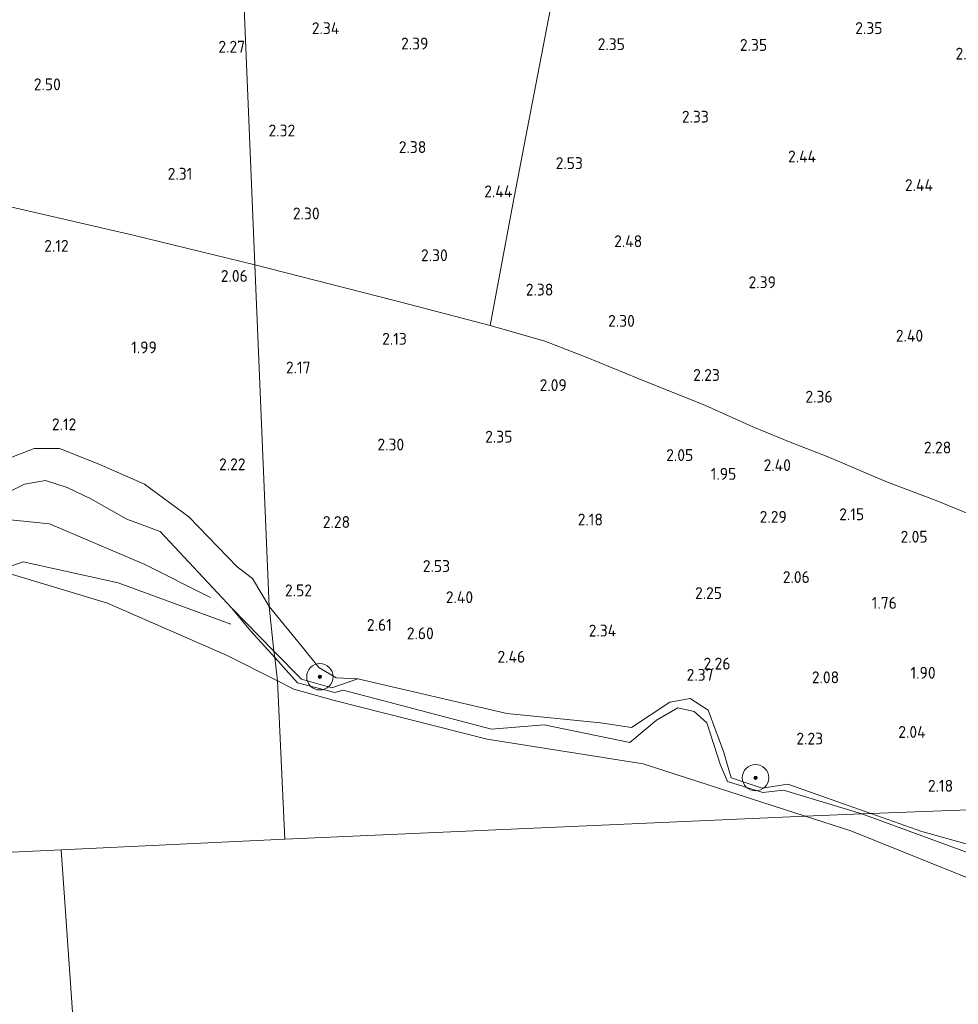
# Model space of a CAD drawing. Extents: x 141961 to 144947, y 416202 to 417778.
# Tile 90 of 122: x 143776 to 143918, y 417172 to 417321. Entities that reach past the tile are written whole.
import ezdxf
from ezdxf.enums import TextEntityAlignment as Align

# ---------------------------------------------------------------- set-up
doc = ezdxf.new("R2010")
doc.units = 0
for name, color, linetype, lineweight in [('B-ME-GR-BOOM-S', 90, 'Continuous', 25), ('B-ME-GR-BOUWLAND_AKKERBOUW-GV', 80, 'Continuous', 13), ('B-ME-GR-GRAS-GV', 60, 'Continuous', 13), ('B-ME-GW-GROND_ZAND-GV', 7, 'Continuous', 18), ('B-ME-GW-TALUD_KRUIN-G', 90, 'Continuous', 18), ('B-ME-GW-TALUD_TEEN-G', 90, 'Continuous', 18), ('B-ME-IE-TERREINAFSCHEIDING_KUNSTMATIG_HEKWERK-G', 20, 'IE-TERREINAFSCHEIDING-KUNSTMATIG', 18), ('B-ME-OB-OEVERVOORZIENING-G', 7, 'Continuous', 18), ('B-ME-OG-BREUKLIJN-G', 7, 'Continuous', 18), ('B-ME-OG-HOOGTELIJN-G', 7, 'Continuous', 18), ('B-ME-OG-HOOGTEPUNT-S', 7, 'Continuous', 25), ('B-ME-OG-WATER_RIVIER-GV', 130, 'Continuous', 18)]:
    doc.layers.add(name, color=color, linetype=linetype, lineweight=lineweight)
doc.styles.add('NLCS-ISO-ANNOTATIVE-T18', font='NLCS-ISO.ttf', dxfattribs={"height": 1.8})
doc.linetypes.add('IE-TERREINAFSCHEIDING-KUNSTMATIG', pattern='A,4,[82,NLCS.SHX,S=0.75,R=90,X=0,Y=0],4,-2', length=10)

# ---------------------------------------------------------------- blocks, each defined once
blk = doc.blocks.new('SAL-HOOGTELABEL-SO')
at = {"color": 0, "linetype": 'ByBlock', "lineweight": -2, "style": 'NLCS-ISO-ANNOTATIVE-T18'}
blk.add_attdef('HOOGTE', text='', height=1.8, dxfattribs=at).set_placement((2.79, 0), align=Align.RIGHT)
blk = doc.blocks.new('SGR-BOOM_01-SO')
at = {"linetype": 'ByBlock', "lineweight": 18}
h = blk.add_hatch(color=0, dxfattribs=at)
h.dxf.hatch_style = 1
edge = h.paths.add_edge_path()
edge.add_arc((0, 0), 0.25, 0, 360)
at = {"color": 0, "linetype": 'ByBlock', "lineweight": 18}
for radius in [2, 0.25]:
    blk.add_circle((0, 0), radius, dxfattribs=at)

msp = doc.modelspace()

# ---------------------------------------------------------------- linework, layer by layer
at = {"layer": 'B-ME-GR-BOUWLAND_AKKERBOUW-GV'}
msp.add_polyline3d([(143923.22, 417245.01, 2.13), (143914.94, 417248.37, 2.2), (143907.08, 417251.37, 2.39), (143898.17, 417255.14, 2.49), (143892.82, 417257.24, 2.58), (143886.88, 417259.65, 2.31), (143879.7, 417262.87, 2.24), (143869.5, 417266.97, 2.25), (143861.63, 417270.2, 2.25), (143855.36, 417272.63, 2.38), (143847.04, 417275.05, 2.46), (143850.47, 417293.43, 2.57), (143853.15, 417307.39, 2.58), (143856.2, 417323.14, 2.52), (143858.76, 417336.13, 2.44), (143861.37, 417350.02, 2.26), (143873.43, 417347.88, 2.26), (143883.1, 417347.13, 2.38), (143894.5, 417346.77, 2.55), (143903.58, 417347.16, 2.6), (143924.08, 417349.44, 2.98)], dxfattribs=at)
at = {"layer": 'B-ME-GR-GRAS-GV'}
for points in [[(143773.79, 417363.9, 2.92), (143775.81, 417363.64, 2.73), (143778.19, 417363.37, 2.17), (143799.45, 417360.94, 1.93), (143808.2, 417359.72, 1.92), (143808.71, 417347.69, 2.34), (143811.36, 417284.24, 2.3), (143792.72, 417288.77, 2.34), (143774.97, 417292.87, 2.33)], [(143774.97, 417292.87, 2.33), (143792.72, 417288.77, 2.34), (143811.36, 417284.24, 2.3), (143813.54, 417232.37, 2.42), (143810.98, 417236.65, 2.47), (143808.66, 417238.42, 2.43), (143801.33, 417246, 2.33), (143794.62, 417250.97, 2.15), (143787.59, 417254.06, 2.1), (143781.71, 417256.39, 2.13), (143777.87, 417256.36, 2.12), (143773.6, 417254.72, 2.25)], [(144018.04, 417205.23, 2.37), (143904.77, 417201.01, 2.15), (143892.2, 417205.46, 2.18), (143888.29, 417204.83, 1.84), (143883.6, 417206.38, 1.7), (143882.43, 417210.41, 1.99), (143880.14, 417216.66, 2.27), (143877.4, 417218.41, 2.29), (143874.31, 417217.9, 2.31), (143868.5, 417214.04, 2.1), (143863.79, 417214.73, 2.08), (143849.58, 417216.16, 2.49), (143827, 417221.41, 2.48), (143823.69, 417221.59, 2.4), (143821.07, 417223.15, 2.52), (143818.79, 417225.98, 2.56), (143813.54, 417232.37, 2.42), (143811.36, 417284.24, 2.3), (143832.52, 417278.82, 2.4), (143847.04, 417275.05, 2.46), (143855.36, 417272.63, 2.38), (143861.63, 417270.2, 2.25), (143869.5, 417266.97, 2.25), (143879.7, 417262.87, 2.24), (143886.88, 417259.65, 2.31), (143892.82, 417257.24, 2.58), (143898.17, 417255.14, 2.49), (143907.08, 417251.37, 2.39), (143914.94, 417248.37, 2.2), (143923.22, 417245.01, 2.13)], [(143773.6, 417254.72, 2.25), (143777.87, 417256.36, 2.12), (143781.71, 417256.39, 2.13), (143787.59, 417254.06, 2.1), (143794.62, 417250.97, 2.15), (143801.33, 417246, 2.33), (143808.66, 417238.42, 2.43), (143810.98, 417236.65, 2.47), (143813.54, 417232.37, 2.42), (143814.26, 417225.61, 1.9), (143807.86, 417232.15, 1.84), (143797, 417243.79, 1.72), (143791.93, 417245.62, 1.57), (143786.49, 417248.72, 1.77), (143782.87, 417250.47, 1.6), (143779.61, 417251.49, 1.67), (143776.44, 417250.94, 1.73), (143771.85, 417248.73, 1.79)], [(143926.46, 417194.36, 1.86), (143912.54, 417198.27, 2.13), (143904.77, 417201.01, 2.15), (144018.04, 417205.23, 2.37)]]:
    msp.add_polyline3d(points, dxfattribs=at)
for points in [[(143850.47, 417293.43, 2.57), (143847.04, 417275.05, 2.46), (143832.52, 417278.82, 2.4), (143811.36, 417284.24, 2.3), (143808.71, 417347.69, 2.34), (143808.2, 417359.72, 1.92), (143822.87, 417358.17, 2.08), (143836.01, 417355.97, 2.11), (143848.67, 417353.39, 2.15), (143861.37, 417350.02, 2.26), (143858.76, 417336.13, 2.44), (143856.2, 417323.14, 2.52), (143853.15, 417307.39, 2.58)], [(143827, 417221.41, 2.48), (143823.03, 417220.07, 1.93), (143818.41, 417221.36, 1.94), (143814.26, 417225.61, 1.9), (143813.54, 417232.37, 2.42), (143818.79, 417225.98, 2.56), (143821.07, 417223.15, 2.52), (143823.69, 417221.59, 2.4)]]:
    msp.add_polyline3d(points, close=True, dxfattribs=at)
at = {"layer": 'B-ME-GW-GROND_ZAND-GV'}
for points in [[(143771.85, 417248.73, 1.79), (143776.44, 417250.94, 1.73), (143779.61, 417251.49, 1.67), (143782.87, 417250.47, 1.6), (143786.49, 417248.72, 1.77), (143791.93, 417245.62, 1.57), (143797, 417243.79, 1.72), (143807.86, 417232.15, 1.84), (143810.75, 417228.63, 1.54), (143814.37, 417224.64, 1.25), (143814.78, 417221.11, 0.79), (143807.18, 417224.95, 0.78), (143788.99, 417232.91, 0.76), (143773.46, 417237.59, 0.82)], [(143921.24, 417190.54, 0.82), (143901.78, 417198.35, 0.84), (143894.84, 417200.59, 0.84), (143903.45, 417200.95, 1.26), (143921.78, 417194.21, 1.43)], [(143921.78, 417194.21, 1.43), (143903.45, 417200.95, 1.26), (143904.77, 417201.01, 2.15), (143912.54, 417198.27, 2.13), (143926.46, 417194.36, 1.86)]]:
    msp.add_polyline3d(points, dxfattribs=at)
for points in [[(143814.26, 417225.61, 1.9), (143814.37, 417224.64, 1.25), (143810.75, 417228.63, 1.54), (143807.86, 417232.15, 1.84)], [(143818.41, 417221.36, 1.94), (143823.03, 417220.07, 1.93), (143827, 417221.41, 2.48), (143849.58, 417216.16, 2.49), (143863.79, 417214.73, 2.08), (143868.5, 417214.04, 2.1), (143874.31, 417217.9, 2.31), (143877.4, 417218.41, 2.29), (143880.14, 417216.66, 2.27), (143882.43, 417210.41, 1.99), (143883.6, 417206.38, 1.7), (143888.29, 417204.83, 1.84), (143892.2, 417205.46, 2.18), (143904.77, 417201.01, 2.15), (143903.45, 417200.95, 1.26), (143891.56, 417204.51, 1.34), (143888.39, 417204.15, 1.17), (143883.07, 417205.84, 1.16), (143881.97, 417208.3, 1.34), (143879.91, 417214.75, 1.65), (143877.98, 417216.48, 1.73), (143875.51, 417217.01, 1.72), (143872.26, 417215.13, 1.58), (143868.23, 417211.75, 1.3), (143855.23, 417214.45, 1.49), (143847.24, 417213.77, 1.12), (143824.77, 417219.7, 1.13), (143823.47, 417219.35, 1.07), (143817.84, 417220.81, 0.96), (143814.37, 417224.64, 1.25), (143814.26, 417225.61, 1.9)], [(143817.84, 417220.81, 0.96), (143823.47, 417219.35, 1.07), (143824.77, 417219.7, 1.13), (143847.24, 417213.77, 1.12), (143855.23, 417214.45, 1.49), (143868.23, 417211.75, 1.3), (143872.26, 417215.13, 1.58), (143875.51, 417217.01, 1.72), (143877.98, 417216.48, 1.73), (143879.91, 417214.75, 1.65), (143881.97, 417208.3, 1.34), (143883.07, 417205.84, 1.16), (143888.39, 417204.15, 1.17), (143891.56, 417204.51, 1.34), (143903.45, 417200.95, 1.26), (143894.84, 417200.59, 0.84), (143870.27, 417208.54, 0.86), (143846.58, 417212.28, 0.82), (143823.23, 417218.16, 0.69), (143817.25, 417219.86, 0.79), (143814.78, 417221.11, 0.79), (143814.37, 417224.64, 1.25)]]:
    msp.add_polyline3d(points, close=True, dxfattribs=at)
at = {"layer": 'B-ME-GW-TALUD_KRUIN-G'}
for points in [[(143773.6, 417254.72, 2.25), (143777.87, 417256.36, 2.12), (143781.71, 417256.39, 2.13), (143787.59, 417254.06, 2.1), (143794.62, 417250.97, 2.15), (143801.33, 417246, 2.33), (143808.66, 417238.42, 2.43), (143810.98, 417236.65, 2.47), (143813.54, 417232.37, 2.42)], [(143823.69, 417221.59, 2.4), (143821.07, 417223.15, 2.52), (143818.79, 417225.98, 2.56), (143813.54, 417232.37, 2.42)], [(143823.69, 417221.59, 2.4), (143827, 417221.41, 2.48)], [(143827, 417221.41, 2.48), (143849.58, 417216.16, 2.49), (143863.79, 417214.73, 2.08), (143868.5, 417214.04, 2.1), (143874.31, 417217.9, 2.31), (143877.4, 417218.41, 2.29), (143880.14, 417216.66, 2.27), (143882.43, 417210.41, 1.99), (143883.6, 417206.38, 1.7), (143888.29, 417204.83, 1.84), (143892.2, 417205.46, 2.18), (143904.77, 417201.01, 2.15)], [(143904.77, 417201.01, 2.15), (143912.54, 417198.27, 2.13), (143926.46, 417194.36, 1.86)]]:
    msp.add_polyline3d(points, dxfattribs=at)
at = {"layer": 'B-ME-GW-TALUD_TEEN-G'}
for points in [[(143814.37, 417224.64, 1.25), (143810.75, 417228.63, 1.54), (143807.86, 417232.15, 1.84), (143797, 417243.79, 1.72), (143791.93, 417245.62, 1.57), (143786.49, 417248.72, 1.77), (143782.87, 417250.47, 1.6), (143779.61, 417251.49, 1.67), (143776.44, 417250.94, 1.73), (143771.85, 417248.73, 1.79), (143767.45, 417247.07, 1.96), (143762.75, 417246.36, 1.89), (143759.94, 417247.11, 1.76), (143757.78, 417247.64, 1.69), (143754.98, 417248.39, 1.77), (143751.48, 417249.44, 1.84), (143746.25, 417250.29, 1.72), (143742.96, 417249.6, 1.8), (143739.75, 417248.2, 1.88), (143736.17, 417243.97, 1.71), (143734.6, 417241.67, 1.09)], [(143903.45, 417200.95, 1.26), (143891.56, 417204.51, 1.34), (143888.39, 417204.15, 1.17), (143883.07, 417205.84, 1.16), (143881.97, 417208.3, 1.34), (143879.91, 417214.75, 1.65), (143877.98, 417216.48, 1.73), (143875.51, 417217.01, 1.72), (143872.26, 417215.13, 1.58), (143868.23, 417211.75, 1.3), (143855.23, 417214.45, 1.49), (143847.24, 417213.77, 1.12), (143824.77, 417219.7, 1.13), (143823.47, 417219.35, 1.07), (143817.84, 417220.81, 0.96), (143814.37, 417224.64, 1.25)], [(143958.81, 417178.12, 1.28), (143957.38, 417176.89, 0.93), (143949.68, 417180.64, 1.13), (143941.59, 417185.43, 1.34), (143921.78, 417194.21, 1.43), (143903.45, 417200.95, 1.26)]]:
    msp.add_polyline3d(points, dxfattribs=at)
at = {"layer": 'B-ME-IE-TERREINAFSCHEIDING_KUNSTMATIG_HEKWERK-G'}
for points in [[(143811.36, 417284.24, 2.3), (143832.52, 417278.82, 2.4), (143847.04, 417275.05, 2.46), (143850.47, 417293.43, 2.57), (143853.15, 417307.39, 2.58), (143856.2, 417323.14, 2.52), (143858.76, 417336.13, 2.44), (143861.37, 417350.02, 2.26)], [(143737.76, 417252.16, 2.33), (143740.36, 417266.59, 2.35), (143743.6, 417283.96, 2.38), (143745.54, 417294.1, 2.15), (143746.56, 417299.66, 2.18), (143755.84, 417297.43, 2.21), (143757.11, 417295.88, 2.25), (143758.96, 417296.56, 2.33), (143774.97, 417292.87, 2.33), (143792.72, 417288.77, 2.34), (143811.36, 417284.24, 2.3)], [(143847.04, 417275.05, 2.46), (143855.36, 417272.63, 2.38), (143861.63, 417270.2, 2.25), (143869.5, 417266.97, 2.25), (143879.7, 417262.87, 2.24), (143886.88, 417259.65, 2.31), (143892.82, 417257.24, 2.58), (143898.17, 417255.14, 2.49), (143907.08, 417251.37, 2.39), (143914.94, 417248.37, 2.2), (143923.22, 417245.01, 2.13), (143931.54, 417241.41, 2.15), (143938.06, 417238.67, 2.13), (143948.11, 417234.71, 2.17), (143959.42, 417230.16, 2.18), (143969.45, 417225.74, 2.32), (143978.37, 417222.1, 2.45), (143987.12, 417218.26, 2.47), (143998.44, 417213.42, 2.46), (144009.84, 417208.72, 2.45), (144018.04, 417205.23, 2.37)]]:
    msp.add_polyline3d(points, dxfattribs=at)
at = {"layer": 'B-ME-OB-OEVERVOORZIENING-G'}
for points in [[(143773.46, 417237.59, 0.82), (143788.99, 417232.91, 0.76), (143807.18, 417224.95, 0.78), (143814.78, 417221.11, 0.79)], [(143894.84, 417200.59, 0.84), (143870.27, 417208.54, 0.86), (143846.58, 417212.28, 0.82), (143823.23, 417218.16, 0.69), (143817.25, 417219.86, 0.79), (143814.78, 417221.11, 0.79)], [(144178.3, 417073.95, 0.85), (144177.53, 417074.46, 0.85), (144158.26, 417083.92, 0.83), (144142.07, 417093.01, 0.86), (144124.32, 417102.64, 0.85), (144114.98, 417106.54, 0.81), (144111.33, 417107.74, 0.83), (144107.64, 417109, 0.86), (144083.96, 417121.73, 0.83), (144075.88, 417124.68, 0.86), (144055.05, 417133.29, 0.87), (144034.03, 417143.85, 0.78), (144007.77, 417155.63, 0.87), (143988.41, 417162.83, 0.81), (143970.38, 417170.97, 0.87), (143957.35, 417176.27, 0.84), (143940.04, 417182.85, 0.83), (143921.24, 417190.54, 0.82), (143901.78, 417198.35, 0.84), (143894.84, 417200.59, 0.84)]]:
    msp.add_polyline3d(points, dxfattribs=at)
at = {"layer": 'B-ME-OG-BREUKLIJN-G'}
msp.add_polyline3d([(143807.73, 417229.73, 1.48), (143790.64, 417235.97, 1.13), (143776.2, 417239.18, 1.1), (143773.47, 417238.19, 0.92), (143769.46, 417241.25, 1.29), (143763, 417245.36, 1.35), (143757.46, 417246.08, 1.34), (143751.05, 417245.23, 0.99), (143750.39, 417244.34, 0.83)], dxfattribs=at)
at = {"layer": 'B-ME-OG-HOOGTELIJN-G'}
msp.add_polyline3d([(143804.65, 417233.77, 1.72), (143794.56, 417238.83, 1.37), (143780.22, 417244.93, 1.35), (143764.86, 417246.49, 1.95)], dxfattribs=at)
at = {"layer": 'B-ME-OG-WATER_RIVIER-GV'}
for points in [[(143773.46, 417237.59, 0.82), (143788.99, 417232.91, 0.76), (143807.18, 417224.95, 0.78), (143814.78, 417221.11, 0.79), (143815.91, 417197.09, 1), (143781.99, 417195.47, 1), (143440, 417179.21, 1)], [(143792.11, 417050.68, 1), (143781.99, 417195.47, 1), (143815.91, 417197.09, 1), (143894.84, 417200.59, 0.84), (143901.78, 417198.35, 0.84), (143921.24, 417190.54, 0.82)], [(143440, 417179.21, 1), (143781.99, 417195.47, 1), (143792.11, 417050.68, 1)]]:
    msp.add_polyline3d(points, dxfattribs=at)
msp.add_polyline3d([(143894.84, 417200.59, 0.84), (143815.91, 417197.09, 1), (143814.78, 417221.11, 0.79), (143817.25, 417219.86, 0.79), (143823.23, 417218.16, 0.69), (143846.58, 417212.28, 0.82), (143870.27, 417208.54, 0.86)], close=True, dxfattribs=at)

# ---------------------------------------------------------------- block references
at = {"layer": 'B-ME-GR-BOOM-S'}
for p in [(143821.22, 417221.73, 2.26), (143887.3, 417206.42, 1.9)]:
    msp.add_blockref('SGR-BOOM_01-SO', p, dxfattribs=at)
at = {"layer": 'B-ME-OG-HOOGTEPUNT-S'}
for p, values in [((143821.38, 417319.24, 2.34), {'HOOGTE': '2.34'}), ((143903.77, 417319.26, 2.35), {'HOOGTE': '2.35'}), ((143807.09, 417316.43, 2.27), {'HOOGTE': '2.27'}), ((143834.89, 417316.91, 2.39), {'HOOGTE': '2.39'}), ((143864.7, 417316.82, 2.35), {'HOOGTE': '2.35'}), ((143886.28, 417316.7, 2.35), {'HOOGTE': '2.35'}), ((143919.12, 417315.38, 2.48), {'HOOGTE': '2.48'}), ((143779.14, 417310.72, 2.5), {'HOOGTE': '2.50'}), ((143877.43, 417305.81, 2.33), {'HOOGTE': '2.33'}), ((143814.7, 417303.72, 2.32), {'HOOGTE': '2.32'}), ((143834.58, 417301.2, 2.38), {'HOOGTE': '2.38'}), ((143893.7, 417299.78, 2.44), {'HOOGTE': '2.44'}), ((143858.33, 417298.77, 2.53), {'HOOGTE': '2.53'}), ((143799.09, 417297.15, 2.31), {'HOOGTE': '2.31'}), ((143911.43, 417295.43, 2.44), {'HOOGTE': '2.44'}), ((143847.62, 417294.48, 2.44), {'HOOGTE': '2.44'}), ((143818.4, 417291.13, 2.3), {'HOOGTE': '2.30'}), ((143780.33, 417286.21, 2.12), {'HOOGTE': '2.12'}), ((143867.33, 417286.92, 2.48), {'HOOGTE': '2.48'}), ((143837.83, 417284.79, 2.3), {'HOOGTE': '2.30'}), ((143807.5, 417281.65, 2.06), {'HOOGTE': '2.06'}), ((143887.61, 417280.69, 2.39), {'HOOGTE': '2.39'}), ((143853.85, 417279.57, 2.38), {'HOOGTE': '2.38'}), ((143866.21, 417274.83, 2.3), {'HOOGTE': '2.30'}), ((143831.62, 417272.11, 2.12), {'HOOGTE': '2.13'}), ((143909.94, 417272.58, 2.4), {'HOOGTE': '2.40'}), ((143793.7, 417270.81, 1.99), {'HOOGTE': '1.99'}), ((143817.02, 417267.76, 2.17), {'HOOGTE': '2.17'}), ((143879.11, 417266.62, 2.23), {'HOOGTE': '2.23'}), ((143855.88, 417265.09, 2.09), {'HOOGTE': '2.09'}), ((143896.2, 417263.33, 2.36), {'HOOGTE': '2.36'}), ((143781.49, 417259.14, 2.12), {'HOOGTE': '2.12'}), ((143847.64, 417257.26, 2.35), {'HOOGTE': '2.35'}), ((143831.22, 417256.07, 2.3), {'HOOGTE': '2.30'}), ((143914.2, 417255.61, 2.28), {'HOOGTE': '2.28'}), ((143875.07, 417254.47, 2.05), {'HOOGTE': '2.05'}), ((143807.16, 417253.07, 2.22), {'HOOGTE': '2.22'}), ((143889.88, 417252.94, 2.4), {'HOOGTE': '2.40'}), ((143881.6, 417251.62, 1.95), {'HOOGTE': '1.95'}), ((143823.02, 417244.31, 2.27), {'HOOGTE': '2.28'}), ((143861.37, 417244.69, 2.17), {'HOOGTE': '2.18'}), ((143889.25, 417245.09, 2.29), {'HOOGTE': '2.29'}), ((143900.99, 417245.49, 2.15), {'HOOGTE': '2.15'}), ((143910.61, 417242.08, 2.05), {'HOOGTE': '2.05'}), ((143838.18, 417237.63, 2.52), {'HOOGTE': '2.53'}), ((143892.74, 417235.96, 2.06), {'HOOGTE': '2.06'}), ((143817.24, 417233.94, 2.52), {'HOOGTE': '2.52'}), ((143841.68, 417232.9, 2.4), {'HOOGTE': '2.40'}), ((143879.43, 417233.53, 2.25), {'HOOGTE': '2.25'}), ((143905.95, 417232.04, 1.76), {'HOOGTE': '1.76'}), ((143829.35, 417228.7, 2.61), {'HOOGTE': '2.61'}), ((143863.38, 417227.84, 2.34), {'HOOGTE': '2.34'}), ((143835.71, 417227.42, 2.6), {'HOOGTE': '2.60'}), ((143849.58, 417223.87, 2.46), {'HOOGTE': '2.46'}), ((143880.72, 417222.83, 2.26), {'HOOGTE': '2.26'}), ((143878.15, 417221.12, 2.37), {'HOOGTE': '2.37'}), ((143897.2, 417220.75, 2.08), {'HOOGTE': '2.08'}), ((143911.83, 417221.44, 1.9), {'HOOGTE': '1.90'}), ((143894.76, 417211.45, 2.23), {'HOOGTE': '2.23'}), ((143910.31, 417212.46, 2.04), {'HOOGTE': '2.04'}), ((143914.49, 417204.29, 2.18), {'HOOGTE': '2.18'})]:
    msp.add_blockref('SAL-HOOGTELABEL-SO', p, dxfattribs=at).add_auto_attribs(values)

doc.saveas('drawing.dxf')
